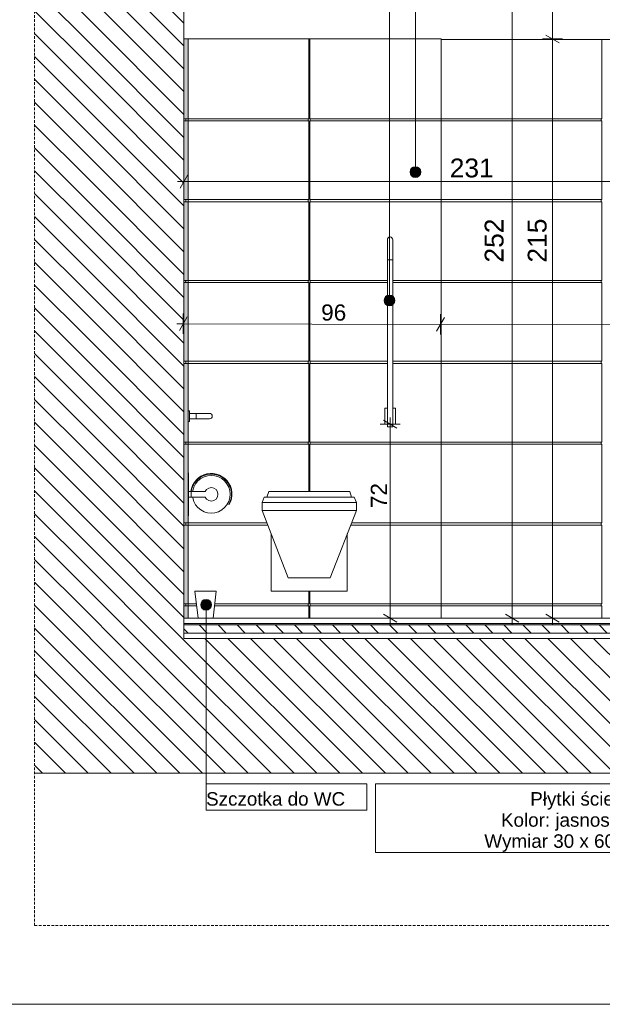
# Model space of a CAD drawing. Extents: x 180 to 5640, y 54 to 2910.
# Tile 3 of 8: x 2435 to 3516, y 60 to 1887. Entities that reach past the tile are written whole.
import ezdxf
from ezdxf.xclip import XClip

# ---------------------------------------------------------------- set-up
doc = ezdxf.new("R2010")
doc.units = 0
doc.header["$MEASUREMENT"] = 0
doc.header["$XCLIPFRAME"] = 0
doc.linetypes.add('Przerywana długa', pattern=[78, 50, -28])
for name, color, linetype in [('300-W Płytki wnętrza', 7, 'Continuous'), ('320-W Umeblowanie', 7, 'Continuous'), ('331-W Wyposażenie stałe - łazienka', 7, 'Continuous'), ('332-W Wyposażenie dodatkowe - łazienka', 7, 'Continuous'), ('399-W Wymiary i opisy', 7, 'Continuous'), ('420-K Ściany', 7, 'Continuous'), ('460-K Stropy', 7, 'Continuous'), ('460-K Stropy - wymieniane warstwy', 7, 'Continuous'), ('810-G Ogólne', 7, 'Continuous'), ('820-G Rysunki Obrazki', 7, 'Continuous'), ('840-G Znaczniki ogólne', 7, 'Continuous')]:
    doc.layers.add(name, color=color, linetype=linetype)
doc.styles.add('STYL_AUTOMATYCZNY_2', font='arial.ttf')
doc.styles.add('STYL_AUTOMATYCZNY_3', font='arial.ttf')
pattern_1 = [(135, (26584.855, 776.434), (21.213203, 21.213203), [])]
pattern_2 = [(45, (26584.86, 776.43), (-88.38835, 88.38835), []), (45, (26567.18, 794.11), (-88.38835, 88.38835), []), (45, (26549.5, 811.79), (-88.38835, 88.38835), [])]

# ---------------------------------------------------------------- blocks, each defined once
blk = doc.blocks.new('*X2')
at = {"layer": '460-K Stropy - wymieniane warstwy', "linetype": 'Continuous', "lineweight": 0}
blk.add_hatch(color=94, dxfattribs=at).paths.add_polyline_path([(2739.9, 766.4), (2739.9, 763.9), (4514.9, 763.9), (4514.9, 766.4)])
blk = doc.blocks.new('Rysunek_1_1', base_point=(26584.9, 776.4))
at = {"layer": '300-W Płytki wnętrza', "linetype": 'Continuous', "lineweight": 0, "true_color": 0xbedebe}
for points in [[(2739.9, 1851.4), (2739.9, 1703.4), (2747.4, 1703.4), (2747.4, 1851.4)], [(2739.9, 1699.4), (2739.9, 1553.4), (2747.4, 1553.4), (2747.4, 1699.4)], [(2739.9, 1549.4), (2739.9, 1403.4), (2747.4, 1403.4), (2747.4, 1549.4)], [(2739.9, 1399.4), (2739.9, 1253.4), (2747.4, 1253.4), (2747.4, 1399.4)], [(2739.9, 1249.4), (2739.9, 1103.4), (2747.4, 1103.4), (2747.4, 1249.4)], [(2739.9, 1099.4), (2739.9, 953.4), (2747.4, 953.4), (2747.4, 1099.4)], [(2739.9, 949.4), (2739.9, 803.4), (2747.4, 803.4), (2747.4, 949.4)], [(2739.9, 799.4), (2739.9, 776.4), (2747.4, 776.4), (2747.4, 799.4)]]:
    blk.add_hatch(color=9, dxfattribs=at).paths.add_polyline_path(points)
at = {"layer": '300-W Płytki wnętrza', "linetype": 'Continuous', "lineweight": 0}
h = blk.add_hatch(dxfattribs=at)
h.set_pattern_fill('Aluminium_0001', color=94, style=0, pattern_type=2)
h.set_pattern_definition(pattern_2)
h.paths.add_polyline_path([(2739.9, 1703.4), (2739.9, 1699.4), (2743.6, 1699.4), (2743.6, 1703.4)])
h = blk.add_hatch(dxfattribs=at)
h.set_pattern_fill('Aluminium_0001', color=94, style=0, pattern_type=2)
h.set_pattern_definition(pattern_2)
h.paths.add_polyline_path([(2739.9, 1553.4), (2739.9, 1549.4), (2743.6, 1549.4), (2743.6, 1553.4)])
h = blk.add_hatch(dxfattribs=at)
h.set_pattern_fill('Aluminium_0001', color=94, style=0, pattern_type=2)
h.set_pattern_definition(pattern_2)
h.paths.add_polyline_path([(2739.9, 1403.4), (2739.9, 1399.4), (2743.6, 1399.4), (2743.6, 1403.4)])
h = blk.add_hatch(dxfattribs=at)
h.set_pattern_fill('Aluminium_0001', color=94, style=0, pattern_type=2)
h.set_pattern_definition(pattern_2)
h.paths.add_polyline_path([(2739.9, 1253.4), (2739.9, 1249.4), (2743.6, 1249.4), (2743.6, 1253.4)])
h = blk.add_hatch(dxfattribs=at)
h.set_pattern_fill('Aluminium_0001', color=94, style=0, pattern_type=2)
h.set_pattern_definition(pattern_2)
h.paths.add_polyline_path([(2739.9, 1103.4), (2739.9, 1099.4), (2743.6, 1099.4), (2743.6, 1103.4)])
h = blk.add_hatch(dxfattribs=at)
h.set_pattern_fill('Aluminium_0001', color=94, style=0, pattern_type=2)
h.set_pattern_definition(pattern_2)
h.paths.add_polyline_path([(2739.9, 953.4), (2739.9, 949.4), (2743.6, 949.4), (2743.6, 953.4)])
h = blk.add_hatch(dxfattribs=at)
h.set_pattern_fill('Aluminium_0001', color=94, style=0, pattern_type=2)
h.set_pattern_definition(pattern_2)
h.paths.add_polyline_path([(2739.9, 803.4), (2739.9, 799.4), (2743.6, 799.4), (2743.6, 803.4)])
at = {"layer": '420-K Ściany', "linetype": 'Continuous', "lineweight": 13}
h = blk.add_hatch(dxfattribs=at)
h.set_pattern_fill('Ściany_istniejące_0001', color=8, style=0, pattern_type=2)
h.set_pattern_definition(pattern_1)
h.paths.add_polyline_path([(2564.9, 2036.4), (2462.4, 2036.4), (2462.4, 738.9), (2564.9, 738.9)])
h = blk.add_hatch(dxfattribs=at)
h.set_pattern_fill('Ściany_istniejące_0001', color=8, style=0, pattern_type=2)
h.set_pattern_definition(pattern_1)
h.paths.add_polyline_path([(2564.9, 2036.4), (2564.9, 738.9), (2739.9, 738.9), (2739.9, 2036.4)])
at = {"layer": '460-K Stropy', "linetype": 'Continuous', "lineweight": 13}
h = blk.add_hatch(dxfattribs=at)
h.set_pattern_fill('Ściany_istniejące_0001', color=8, style=0, pattern_type=2)
h.set_pattern_definition(pattern_1)
h.paths.add_polyline_path([(4577.4, 738.9), (2462.4, 738.9), (2462.4, 488.7), (4577.4, 488.7)])
at = {"layer": '460-K Stropy - wymieniane warstwy', "linetype": 'Continuous', "lineweight": 0}
h = blk.add_hatch(dxfattribs=at)
h.set_pattern_fill('Beton_wylewka_0001', color=94, style=0, pattern_type=2)
h.set_pattern_definition([(135, (26584.855, 776.434), (35.35534, 35.35534), [37.5, -12.5]), (135, (26549.5, 776.434), (35.35534, 35.35534), [37.5, -12.5])])
h.paths.add_polyline_path([(2739.9, 748.9), (4514.9, 748.9), (4514.9, 763.9), (2739.9, 763.9)])
at = {"layer": '820-G Rysunki Obrazki', "linetype": 'Continuous', "lineweight": 13}
for points in [[(3159.4, 1604.4), (3160.2, 1600.6), (3162.3, 1597.3), (3165.6, 1595.2), (3169.4, 1594.4), (3173.2, 1595.2), (3176.5, 1597.3), (3178.6, 1600.6), (3179.4, 1604.4), (3178.6, 1608.2), (3176.5, 1611.5), (3173.2, 1613.6), (3169.4, 1614.4), (3165.6, 1613.6), (3162.3, 1611.5), (3160.2, 1608.2)], [(3111.2, 1366.1), (3112, 1362.3), (3114.2, 1359), (3117.4, 1356.9), (3121.2, 1356.1), (3125.1, 1356.9), (3128.3, 1359), (3130.5, 1362.3), (3131.2, 1366.1), (3130.5, 1369.9), (3128.3, 1373.2), (3125.1, 1375.3), (3121.2, 1376.1), (3117.4, 1375.3), (3114.2, 1373.2), (3112, 1369.9)], [(2770.9, 801.4), (2771.7, 797.6), (2773.8, 794.4), (2777.1, 792.2), (2780.9, 791.4), (2784.7, 792.2), (2788, 794.4), (2790.2, 797.6), (2790.9, 801.4), (2790.2, 805.3), (2788, 808.5), (2784.7, 810.7), (2780.9, 811.4), (2777.1, 810.7), (2773.8, 808.5), (2771.7, 805.3)]]:
    blk.add_hatch(color=154, dxfattribs=at).paths.add_polyline_path(points)
at = {"layer": '300-W Płytki wnętrza', "color": 94, "linetype": 'Continuous', "lineweight": 0, "ltscale": 0.5}
for p, q in [((2747.4, 1851.4), (2739.9, 1851.4)), ((2747.4, 1851.4), (2971.4, 1851.4)), ((2747.4, 1851.4), (2747.4, 1703.4)), ((2973.4, 1851.4), (2971.4, 1851.4)), ((2971.4, 1851.4), (2971.4, 1703.4)), ((2973.4, 1851.4), (3217.4, 1851.4)), ((2973.4, 1703.4), (2973.4, 1851.4)), ((3217.4, 1851.4), (3217.4, 1703.4)), ((3515.4, 1703.4), (3515.4, 1850.2)), ((2743.6, 1703.4), (2739.9, 1703.4)), ((2743.6, 1699.4), (2739.9, 1699.4)), ((2743.6, 1703.4), (2743.6, 1699.4)), ((2747.4, 1703.4), (2743.6, 1703.4)), ((2747.4, 1699.4), (2743.6, 1699.4)), ((2971.4, 1703.4), (2747.4, 1703.4)), ((2747.4, 1703.4), (2747.4, 1699.4)), ((2747.4, 1699.4), (2971.4, 1699.4)), ((2747.4, 1699.4), (2747.4, 1553.4)), ((2970.4, 1701.4), (2970.4, 1703.4)), ((2970.4, 1699.4), (2970.4, 1701.4)), ((2971.4, 1699.4), (2971.4, 1553.4)), ((3217.4, 1703.4), (2973.4, 1703.4)), ((2973.4, 1699.4), (3217.4, 1699.4)), ((2973.4, 1553.4), (2973.4, 1699.4)), ((2974.4, 1701.4), (2974.4, 1703.4)), ((2974.4, 1699.4), (2974.4, 1701.4)), ((3217.4, 1703.4), (3217.4, 1699.4)), ((3217.4, 1703.4), (3515.4, 1703.4)), ((3217.4, 1699.4), (3217.4, 1553.4)), ((3515.4, 1699.4), (3217.4, 1699.4)), ((3514.4, 1701.4), (3514.4, 1703.4)), ((3514.4, 1699.4), (3514.4, 1701.4)), ((3515.4, 1553.4), (3515.4, 1699.4)), ((2743.6, 1553.4), (2739.9, 1553.4)), ((2743.6, 1553.4), (2743.6, 1549.4)), ((2747.4, 1553.4), (2743.6, 1553.4)), ((2971.4, 1553.4), (2747.4, 1553.4)), ((2747.4, 1553.4), (2747.4, 1549.4)), ((2970.4, 1551.4), (2970.4, 1553.4)), ((3217.4, 1553.4), (2973.4, 1553.4)), ((2974.4, 1551.4), (2974.4, 1553.4)), ((3217.4, 1553.4), (3217.4, 1549.4)), ((3217.4, 1553.4), (3515.4, 1553.4)), ((3514.4, 1551.4), (3514.4, 1553.4)), ((2743.6, 1549.4), (2739.9, 1549.4)), ((2747.4, 1549.4), (2743.6, 1549.4)), ((2747.4, 1549.4), (2971.4, 1549.4)), ((2747.4, 1549.4), (2747.4, 1403.4)), ((2970.4, 1549.4), (2970.4, 1551.4)), ((2971.4, 1549.4), (2971.4, 1403.4)), ((2973.4, 1549.4), (3217.4, 1549.4)), ((2973.4, 1403.4), (2973.4, 1549.4)), ((2974.4, 1549.4), (2974.4, 1551.4)), ((3217.4, 1549.4), (3217.4, 1403.4)), ((3515.4, 1549.4), (3217.4, 1549.4)), ((3514.4, 1549.4), (3514.4, 1551.4)), ((3515.4, 1403.4), (3515.4, 1549.4)), ((2743.6, 1403.4), (2739.9, 1403.4)), ((2743.6, 1399.4), (2739.9, 1399.4)), ((2743.6, 1403.4), (2743.6, 1399.4)), ((2747.4, 1403.4), (2743.6, 1403.4)), ((2747.4, 1399.4), (2743.6, 1399.4)), ((2971.4, 1403.4), (2747.4, 1403.4)), ((2747.4, 1403.4), (2747.4, 1399.4)), ((2747.4, 1399.4), (2971.4, 1399.4)), ((2747.4, 1399.4), (2747.4, 1253.4)), ((2970.4, 1401.4), (2970.4, 1403.4)), ((2970.4, 1399.4), (2970.4, 1401.4)), ((2971.4, 1399.4), (2971.4, 1253.4)), ((3117.4, 1403.4), (2973.4, 1403.4)), ((2973.4, 1399.4), (3117.4, 1399.4)), ((2973.4, 1253.4), (2973.4, 1399.4)), ((2974.4, 1401.4), (2974.4, 1403.4)), ((2974.4, 1399.4), (2974.4, 1401.4)), ((3217.4, 1403.4), (3127.4, 1403.4)), ((3127.4, 1399.4), (3217.4, 1399.4)), ((3217.4, 1403.4), (3217.4, 1399.4)), ((3217.4, 1403.4), (3515.4, 1403.4)), ((3217.4, 1399.4), (3217.4, 1253.4)), ((3515.4, 1399.4), (3217.4, 1399.4)), ((3514.4, 1401.4), (3514.4, 1403.4)), ((3514.4, 1399.4), (3514.4, 1401.4)), ((3515.4, 1253.4), (3515.4, 1399.4)), ((2743.6, 1253.4), (2739.9, 1253.4)), ((2743.6, 1249.4), (2739.9, 1249.4)), ((2743.6, 1253.4), (2743.6, 1249.4)), ((2747.4, 1253.4), (2743.6, 1253.4)), ((2747.4, 1249.4), (2743.6, 1249.4)), ((2971.4, 1253.4), (2747.4, 1253.4)), ((2747.4, 1253.4), (2747.4, 1249.4)), ((2747.4, 1249.4), (2971.4, 1249.4)), ((2747.4, 1249.4), (2747.4, 1103.4)), ((2970.4, 1251.4), (2970.4, 1253.4)), ((2970.4, 1249.4), (2970.4, 1251.4)), ((2971.4, 1249.4), (2971.4, 1103.4)), ((3117.4, 1253.4), (2973.4, 1253.4)), ((2973.4, 1249.4), (3117.4, 1249.4)), ((2973.4, 1103.4), (2973.4, 1249.4)), ((2974.4, 1251.4), (2974.4, 1253.4)), ((2974.4, 1249.4), (2974.4, 1251.4)), ((3217.4, 1253.4), (3127.4, 1253.4)), ((3127.4, 1249.4), (3217.4, 1249.4)), ((3217.4, 1253.4), (3217.4, 1249.4)), ((3217.4, 1253.4), (3515.4, 1253.4)), ((3217.4, 1249.4), (3217.4, 1103.4)), ((3515.4, 1249.4), (3217.4, 1249.4)), ((3514.4, 1251.4), (3514.4, 1253.4)), ((3514.4, 1249.4), (3514.4, 1251.4)), ((3515.4, 1103.4), (3515.4, 1249.4)), ((2743.6, 1103.4), (2739.9, 1103.4)), ((2743.6, 1099.4), (2739.9, 1099.4)), ((2743.6, 1103.4), (2743.6, 1099.4)), ((2747.4, 1103.4), (2743.6, 1103.4)), ((2747.4, 1099.4), (2743.6, 1099.4)), ((2971.4, 1103.4), (2747.4, 1103.4)), ((2747.4, 1103.4), (2747.4, 1099.4)), ((2747.4, 1099.4), (2971.4, 1099.4)), ((2747.4, 1099.4), (2747.4, 953.4)), ((2970.4, 1101.4), (2970.4, 1103.4)), ((2970.4, 1099.4), (2970.4, 1101.4)), ((2971.4, 1099.4), (2971.4, 1011.4)), ((3217.4, 1103.4), (2973.4, 1103.4)), ((2973.4, 1099.4), (3217.4, 1099.4)), ((2973.4, 1011.4), (2973.4, 1099.4)), ((2974.4, 1101.4), (2974.4, 1103.4)), ((2974.4, 1099.4), (2974.4, 1101.4)), ((3217.4, 1103.4), (3217.4, 1099.4)), ((3217.4, 1103.4), (3515.4, 1103.4)), ((3217.4, 1099.4), (3217.4, 953.4)), ((3515.4, 1099.4), (3217.4, 1099.4)), ((3514.4, 1101.4), (3514.4, 1103.4)), ((3514.4, 1099.4), (3514.4, 1101.4)), ((3515.4, 953.4), (3515.4, 1099.4)), ((2743.6, 953.4), (2739.9, 953.4)), ((2743.6, 953.4), (2743.6, 949.4)), ((2747.4, 953.4), (2743.6, 953.4)), ((2893.9, 953.4), (2747.4, 953.4)), ((2747.4, 953.4), (2747.4, 949.4)), ((3217.4, 953.4), (3050.8, 953.4)), ((3217.4, 953.4), (3217.4, 949.4)), ((3217.4, 953.4), (3515.4, 953.4)), ((3514.4, 951.4), (3514.4, 953.4)), ((3514.4, 949.4), (3514.4, 951.4)), ((2743.6, 949.4), (2739.9, 949.4)), ((2747.4, 949.4), (2743.6, 949.4)), ((2747.4, 949.4), (2895.4, 949.4)), ((2747.4, 949.4), (2747.4, 803.4)), ((3049.3, 949.4), (3217.4, 949.4)), ((3217.4, 949.4), (3217.4, 803.4)), ((3515.4, 949.4), (3217.4, 949.4)), ((3515.4, 803.4), (3515.4, 949.4)), ((2971.4, 826.4), (2971.4, 803.4)), ((2973.4, 803.4), (2973.4, 826.4)), ((2743.6, 803.4), (2739.9, 803.4)), ((2743.6, 799.4), (2739.9, 799.4)), ((2743.6, 803.4), (2743.6, 799.4)), ((2747.4, 803.4), (2743.6, 803.4)), ((2747.4, 799.4), (2743.6, 799.4)), ((2747.4, 803.4), (2747.4, 799.4)), ((2762.6, 803.4), (2747.4, 803.4)), ((2747.4, 799.4), (2763.1, 799.4)), ((2747.4, 799.4), (2747.4, 776.4)), ((2796.6, 799.4), (2971.4, 799.4)), ((2971.4, 803.4), (2797.1, 803.4)), ((2970.4, 801.4), (2970.4, 803.4)), ((2970.4, 799.4), (2970.4, 801.4)), ((2971.4, 799.4), (2971.4, 776.4)), ((3217.4, 803.4), (2973.4, 803.4)), ((2973.4, 799.4), (3217.4, 799.4)), ((2973.4, 776.4), (2973.4, 799.4)), ((2974.4, 801.4), (2974.4, 803.4)), ((2974.4, 799.4), (2974.4, 801.4)), ((3217.4, 803.4), (3217.4, 799.4)), ((3217.4, 803.4), (3515.4, 803.4)), ((3217.4, 799.4), (3217.4, 776.4)), ((3515.4, 799.4), (3217.4, 799.4)), ((3514.4, 801.4), (3514.4, 803.4)), ((3514.4, 799.4), (3514.4, 801.4)), ((3515.4, 776.4), (3515.4, 799.4)), ((2747.4, 776.4), (2739.9, 776.4))]:
    blk.add_line(p, q, dxfattribs=at)
at = {"layer": '320-W Umeblowanie', "color": 94, "linetype": 'Continuous', "lineweight": 0, "ltscale": 0.5}
blk.add_line((3217.4, 1850.2), (4407.4, 1850.2), dxfattribs=at)
at = {"layer": '331-W Wyposażenie stałe - łazienka', "color": 150, "linetype": 'Continuous', "lineweight": 5, "ltscale": 0.5}
for p, q in [((3117.4, 1478.9), (3117.7, 1480.8)), ((3117.7, 1480.8), (3118.8, 1482.5)), ((3118.8, 1482.5), (3120.4, 1483.6)), ((3120.4, 1483.6), (3122.4, 1483.9)), ((3122.4, 1483.9), (3124.3, 1483.6)), ((3124.3, 1483.6), (3125.9, 1482.5)), ((3125.9, 1482.5), (3127, 1480.8)), ((3127, 1480.8), (3127.4, 1478.9)), ((3117.4, 1478.9), (3117.4, 1476.1)), ((3117.4, 1476.1), (3117.4, 1468)), ((3117.4, 1468), (3117.4, 1455.8)), ((3127.4, 1478.9), (3127.4, 1476.1)), ((3127.4, 1476.1), (3127.4, 1468)), ((3127.4, 1468), (3127.4, 1455.8)), ((3117.4, 1455.8), (3117.4, 1441.4)), ((3127.4, 1455.8), (3127.4, 1441.4)), ((3117.7, 1441.4), (3117.4, 1441.4)), ((3117.4, 1131.4), (3117.4, 1441.4)), ((3118.8, 1441.4), (3117.7, 1441.4)), ((3120.4, 1441.4), (3118.8, 1441.4)), ((3122.4, 1441.4), (3120.4, 1441.4)), ((3124.3, 1441.4), (3122.4, 1441.4)), ((3125.9, 1441.4), (3124.3, 1441.4)), ((3127, 1441.4), (3125.9, 1441.4)), ((3127.4, 1441.4), (3127, 1441.4)), ((3127.4, 1131.4), (3127.4, 1441.4)), ((2749.9, 1161.4), (2747.4, 1161.4)), ((2749.9, 1161.4), (2749.9, 1161.1)), ((2749.9, 1161.1), (2749.9, 1160.1)), ((2749.9, 1160.1), (2749.9, 1158.5)), ((2749.9, 1158.5), (2749.9, 1156.4)), ((2749.9, 1156.4), (2749.9, 1154)), ((2762.4, 1156.4), (2749.9, 1156.4)), ((2749.9, 1154), (2749.9, 1151.4)), ((2749.9, 1151.4), (2749.9, 1148.8)), ((2762.4, 1156.4), (2771.9, 1156.4)), ((2762.4, 1156.1), (2762.4, 1156.4)), ((2762.4, 1155), (2762.4, 1156.1)), ((2762.4, 1153.3), (2762.4, 1155)), ((2762.4, 1151.4), (2762.4, 1153.3)), ((2762.4, 1149.5), (2762.4, 1151.4)), ((2771.9, 1156.4), (2780, 1156.4)), ((2780, 1156.4), (2785.5, 1156.4)), ((2785.5, 1156.4), (2787.4, 1156.4)), ((2789.3, 1156.1), (2787.4, 1156.4)), ((2790.9, 1155), (2789.3, 1156.1)), ((2792, 1153.3), (2790.9, 1155)), ((2792.4, 1151.4), (2792, 1153.3)), ((2792, 1149.5), (2792.4, 1151.4)), ((3112.4, 1166.4), (3112.4, 1165.3)), ((3117.4, 1166.4), (3112.4, 1166.4)), ((3112.4, 1165.3), (3112.4, 1162)), ((3112.4, 1162), (3112.4, 1157.2)), ((3112.4, 1157.2), (3112.4, 1151.4)), ((3112.4, 1151.4), (3112.4, 1145.7)), ((3132.4, 1166.4), (3127.4, 1166.4)), ((3132.4, 1166.4), (3132.4, 1165.3)), ((3132.4, 1165.3), (3132.4, 1162)), ((3132.4, 1162), (3132.4, 1157.2)), ((3132.4, 1157.2), (3132.4, 1151.4)), ((3132.4, 1151.4), (3132.4, 1145.7)), ((2749.9, 1141.4), (2747.4, 1141.4)), ((2749.9, 1148.8), (2749.9, 1146.4)), ((2749.9, 1146.4), (2749.9, 1144.4)), ((2762.4, 1146.4), (2749.9, 1146.4)), ((2749.9, 1144.4), (2749.9, 1142.8)), ((2749.9, 1142.8), (2749.9, 1141.8)), ((2749.9, 1141.8), (2749.9, 1141.4)), ((2762.4, 1147.9), (2762.4, 1149.5)), ((2762.4, 1146.8), (2762.4, 1147.9)), ((2762.4, 1146.4), (2762.4, 1146.8)), ((2762.4, 1146.4), (2771.9, 1146.4)), ((2771.9, 1146.4), (2780, 1146.4)), ((2780, 1146.4), (2785.5, 1146.4)), ((2785.5, 1146.4), (2787.4, 1146.4)), ((2787.4, 1146.4), (2789.3, 1146.8)), ((2789.3, 1146.8), (2790.9, 1147.9)), ((2790.9, 1147.9), (2792, 1149.5)), ((3112.4, 1145.7), (3112.4, 1140.8)), ((3112.4, 1140.8), (3112.4, 1137.6)), ((3112.4, 1137.6), (3112.4, 1136.4)), ((3117.4, 1136.4), (3112.4, 1136.4)), ((3132.4, 1136.4), (3127.4, 1136.4)), ((3132.4, 1145.7), (3132.4, 1140.8)), ((3132.4, 1140.8), (3132.4, 1137.6)), ((3132.4, 1137.6), (3132.4, 1136.4)), ((3117.7, 1131.4), (3117.4, 1131.4)), ((3118.8, 1131.4), (3117.7, 1131.4)), ((3120.4, 1131.4), (3118.8, 1131.4)), ((3122.4, 1131.4), (3120.4, 1131.4)), ((3124.3, 1131.4), (3122.4, 1131.4)), ((3125.9, 1131.4), (3124.3, 1131.4)), ((3127, 1131.4), (3125.9, 1131.4)), ((3127.4, 1131.4), (3127, 1131.4)), ((2747.4, 1046.4), (2748.4, 1046.4)), ((2748.4, 1046.4), (2748.4, 1011.4)), ((2771.4, 1039.9), (2776.8, 1042.4)), ((2779, 1042.1), (2773.4, 1039.8)), ((2776.8, 1042.4), (2782.5, 1044.1)), ((2784.8, 1043.5), (2779, 1042.1)), ((2782.5, 1044.1), (2788.3, 1044.9)), ((2790.8, 1043.9), (2784.8, 1043.5)), ((2788.3, 1044.9), (2794.2, 1044.8)), ((2796.8, 1043.4), (2790.8, 1043.9)), ((2794.2, 1044.8), (2800, 1043.7)), ((2802.6, 1041.9), (2796.8, 1043.4)), ((2800, 1043.7), (2805.6, 1041.8)), ((2808.1, 1039.5), (2802.6, 1041.9)), ((2805.6, 1041.8), (2810.9, 1039.1)), ((2755.6, 1022.7), (2758.6, 1027.9)), ((2759.9, 1028.1), (2756.8, 1022.9)), ((2758.2, 1019.8), (2761.4, 1025.9)), ((2758.6, 1027.9), (2762.2, 1032.5)), ((2763.8, 1032.7), (2759.9, 1028.1)), ((2761.4, 1025.9), (2765.8, 1031.2)), ((2762.2, 1032.5), (2766.5, 1036.6)), ((2768.3, 1036.6), (2763.8, 1032.7)), ((2765.8, 1031.2), (2771.1, 1035.5)), ((2766.5, 1036.6), (2771.4, 1039.9)), ((2773.4, 1039.8), (2768.3, 1036.6)), ((2771.1, 1035.5), (2777.1, 1038.8)), ((2777.1, 1038.8), (2783.7, 1040.8)), ((2783.7, 1040.8), (2790.5, 1041.4)), ((2790.5, 1041.4), (2797.3, 1040.8)), ((2797.3, 1040.8), (2803.9, 1038.8)), ((2803.9, 1038.8), (2810, 1035.5)), ((2813.2, 1036.3), (2808.1, 1039.5)), ((2810, 1035.5), (2815.3, 1031.2)), ((2810.9, 1039.1), (2815.6, 1035.6)), ((2817.7, 1032.3), (2813.2, 1036.3)), ((2815.3, 1031.2), (2819.6, 1025.9)), ((2815.6, 1035.6), (2819.8, 1031.4)), ((2821.5, 1027.6), (2817.7, 1032.3)), ((2819.6, 1025.9), (2822.9, 1019.8)), ((2819.8, 1031.4), (2823.3, 1026.6)), ((2824.5, 1022.4), (2821.5, 1027.6)), ((2823.3, 1026.6), (2826, 1021.4)), ((2748.4, 1011.4), (2748.4, 1001.4)), ((2748.4, 1011.4), (2752.3, 1011.4)), ((2752.3, 1011.4), (2753.6, 1017.2)), ((2754.6, 1017.3), (2753.4, 1011.4)), ((2753.4, 1011.4), (2753.4, 1001.4)), ((2753.4, 1011.4), (2779.1, 1011.4)), ((2753.6, 1017.2), (2755.6, 1022.7)), ((2756.8, 1022.9), (2754.6, 1017.3)), ((2756, 1011.4), (2756.2, 1013.3)), ((2756.2, 1013.3), (2758.2, 1019.8)), ((2779.1, 1011.4), (2781.8, 1015.4)), ((2781.8, 1015.4), (2785.9, 1018)), ((2785.9, 1018), (2790.7, 1018.9)), ((2790.7, 1018.9), (2795.4, 1017.9)), ((2795.4, 1017.9), (2799.4, 1015.2)), ((2799.4, 1015.2), (2802.1, 1011.2)), ((2802.1, 1011.2), (2803, 1006.4)), ((2803, 1006.4), (2802.1, 1001.7)), ((2822.9, 1019.8), (2824.8, 1013.3)), ((2826.6, 1016.8), (2824.5, 1022.4)), ((2824.8, 1013.3), (2825.5, 1006.4)), ((2825.5, 1006.4), (2824.8, 999.6)), ((2826, 1021.4), (2827.9, 1015.8)), ((2827.8, 1010.9), (2826.6, 1016.8)), ((2828, 1004.9), (2827.8, 1010.9)), ((2827.9, 1015.8), (2828.9, 1009.9)), ((2828.9, 1009.9), (2828.9, 1004)), ((2893.7, 1001.4), (2897.2, 1011.4)), ((2899.1, 1011.4), (2897.2, 1011.4)), ((2903.5, 1011.4), (2899.1, 1011.4)), ((2910.3, 1011.4), (2903.5, 1011.4)), ((2921.1, 1011.4), (2910.3, 1011.4)), ((2935.9, 1011.4), (2921.1, 1011.4)), ((2953.4, 1011.4), (2935.9, 1011.4)), ((2972.4, 1011.4), (2953.4, 1011.4)), ((2991.3, 1011.4), (2972.4, 1011.4)), ((3008.8, 1011.4), (2991.3, 1011.4)), ((3023.6, 1011.4), (3008.8, 1011.4)), ((3034.4, 1011.4), (3023.6, 1011.4)), ((3041.2, 1011.4), (3034.4, 1011.4)), ((3045.6, 1011.4), (3041.2, 1011.4)), ((3047.5, 1011.4), (3045.6, 1011.4)), ((3051, 1001.4), (3047.5, 1011.4)), ((2748.4, 1001.4), (2748.4, 966.4)), ((2753.4, 1001.4), (2748.4, 1001.4)), ((2779.1, 1001.4), (2753.4, 1001.4)), ((2756.2, 999.6), (2756, 1001.4)), ((2758.2, 993), (2756.2, 999.6)), ((2761.4, 987), (2758.2, 993)), ((2765.8, 981.7), (2761.4, 987)), ((2781.8, 997.5), (2779.1, 1001.4)), ((2785.9, 994.8), (2781.8, 997.5)), ((2790.7, 993.9), (2785.9, 994.8)), ((2795.4, 994.9), (2790.7, 993.9)), ((2799.4, 997.6), (2795.4, 994.9)), ((2802.1, 1001.7), (2799.4, 997.6)), ((2819.6, 987), (2815.3, 981.7)), ((2822.9, 993), (2819.6, 987)), ((2824.8, 999.6), (2822.9, 993)), ((2823, 987.7), (2825.6, 993.1)), ((2823.9, 987.2), (2823, 987.7)), ((2826.4, 992.5), (2823.9, 987.2)), ((2825.6, 993.1), (2827.3, 998.9)), ((2828.1, 998.2), (2826.4, 992.5)), ((2827.3, 998.9), (2828, 1004.9)), ((2828.9, 1004), (2828.1, 998.2)), ((2884.9, 991.4), (2888.8, 1001.4)), ((2884.9, 976.4), (2884.9, 991.4)), ((2887.1, 991.4), (2884.9, 991.4)), ((2892.2, 991.4), (2887.1, 991.4)), ((2891, 1001.4), (2888.8, 1001.4)), ((2895.9, 1001.4), (2891, 1001.4)), ((2900, 991.4), (2892.2, 991.4)), ((2903.5, 1001.4), (2895.9, 1001.4)), ((2912.6, 991.4), (2900, 991.4)), ((2915.5, 1001.4), (2903.5, 1001.4)), ((2929.8, 991.4), (2912.6, 991.4)), ((2931.8, 1001.4), (2915.5, 1001.4)), ((2950.2, 991.4), (2929.8, 991.4)), ((2951.3, 1001.4), (2931.8, 1001.4)), ((2972.4, 991.4), (2950.2, 991.4)), ((2972.4, 1001.4), (2951.3, 1001.4)), ((2993.4, 1001.4), (2972.4, 1001.4)), ((2994.5, 991.4), (2972.4, 991.4)), ((3012.9, 1001.4), (2993.4, 1001.4)), ((3014.9, 991.4), (2994.5, 991.4)), ((3029.3, 1001.4), (3012.9, 1001.4)), ((3032.1, 991.4), (3014.9, 991.4)), ((3041.3, 1001.4), (3029.3, 1001.4)), ((3044.7, 991.4), (3032.1, 991.4)), ((3048.9, 1001.4), (3041.3, 1001.4)), ((3052.5, 991.4), (3044.7, 991.4)), ((3053.8, 1001.4), (3048.9, 1001.4)), ((3057.6, 991.4), (3052.5, 991.4)), ((3055.9, 1001.4), (3053.8, 1001.4)), ((3059.8, 991.4), (3055.9, 1001.4)), ((3059.8, 991.4), (3057.6, 991.4)), ((3059.8, 976.4), (3059.8, 991.4)), ((2771.1, 977.3), (2765.8, 981.7)), ((2777.1, 974.1), (2771.1, 977.3)), ((2783.7, 972.1), (2777.1, 974.1)), ((2790.5, 971.4), (2783.7, 972.1)), ((2797.3, 972.1), (2790.5, 971.4)), ((2803.9, 974.1), (2797.3, 972.1)), ((2810, 977.3), (2803.9, 974.1)), ((2815.3, 981.7), (2810, 977.3)), ((2887.1, 976.4), (2884.9, 976.4)), ((2933.4, 851.4), (2884.9, 976.4)), ((2892.2, 976.4), (2887.1, 976.4)), ((2900, 976.4), (2892.2, 976.4)), ((2912.6, 976.4), (2900, 976.4)), ((2929.8, 976.4), (2912.6, 976.4)), ((2950.2, 976.4), (2929.8, 976.4)), ((2972.4, 976.4), (2950.2, 976.4)), ((2994.5, 976.4), (2972.4, 976.4)), ((3014.9, 976.4), (2994.5, 976.4)), ((3011.3, 851.4), (3059.8, 976.4)), ((3032.1, 976.4), (3014.9, 976.4)), ((3044.7, 976.4), (3032.1, 976.4)), ((3052.5, 976.4), (3044.7, 976.4)), ((3057.6, 976.4), (3052.5, 976.4)), ((3059.8, 976.4), (3057.6, 976.4)), ((2748.4, 966.4), (2747.4, 966.4)), ((2901.8, 826.4), (2901.8, 932.9)), ((3042.9, 826.4), (3042.9, 932.9)), ((2934.9, 851.4), (2933.4, 851.4)), ((2938.2, 851.4), (2934.9, 851.4)), ((2943.4, 851.4), (2938.2, 851.4)), ((2948.5, 851.4), (2943.4, 851.4)), ((2955.3, 851.4), (2948.5, 851.4)), ((2963.5, 851.4), (2955.3, 851.4)), ((2972.4, 851.4), (2963.5, 851.4)), ((2981.2, 851.4), (2972.4, 851.4)), ((2989.4, 851.4), (2981.2, 851.4)), ((2996.2, 851.4), (2989.4, 851.4)), ((3001.3, 851.4), (2996.2, 851.4)), ((3006.5, 851.4), (3001.3, 851.4)), ((3009.8, 851.4), (3006.5, 851.4)), ((3011.3, 851.4), (3009.8, 851.4)), ((3042.9, 826.4), (2901.8, 826.4))]:
    blk.add_line(p, q, dxfattribs=at)
at = {"layer": '332-W Wyposażenie dodatkowe - łazienka', "color": 150, "linetype": 'Continuous', "lineweight": 13, "ltscale": 0.5}
for p, q in [((2759.9, 826.4), (2760.2, 826.4)), ((2759.9, 826.4), (2765.9, 776.4)), ((2760.2, 826.4), (2761.1, 826.4)), ((2761.1, 826.4), (2762.5, 826.4)), ((2762.5, 826.4), (2764.5, 826.4)), ((2764.5, 826.4), (2767, 826.4)), ((2767, 826.4), (2769.9, 826.4)), ((2769.9, 826.4), (2773, 826.4)), ((2773, 826.4), (2776.4, 826.4)), ((2776.4, 826.4), (2779.9, 826.4)), ((2779.9, 826.4), (2783.3, 826.4)), ((2783.3, 826.4), (2786.7, 826.4)), ((2786.7, 826.4), (2789.9, 826.4)), ((2789.9, 826.4), (2792.7, 826.4)), ((2792.7, 826.4), (2795.2, 826.4)), ((2799.9, 826.4), (2793.9, 776.4)), ((2795.2, 826.4), (2797.2, 826.4)), ((2797.2, 826.4), (2798.6, 826.4)), ((2798.6, 826.4), (2799.6, 826.4)), ((2799.6, 826.4), (2799.9, 826.4))]:
    blk.add_line(p, q, dxfattribs=at)
at = {"layer": '399-W Wymiary i opisy', "color": 154, "linetype": 'Continuous', "lineweight": 13, "ltscale": 0.5}
for p, q in [((3348.9, 776.4), (3348.9, 2036.4)), ((3423.9, 1851.4), (3423.9, 2036.4)), ((3442.7, 1851.4), (3405.2, 1851.4)), ((3411.4, 1858.7), (3436.4, 1844.2)), ((3423.9, 776.4), (3423.9, 1851.4)), ((2747.1, 1599.5), (2732.6, 1574.5)), ((2739.9, 1568.2), (2739.9, 1605.7)), ((2727.6, 1587), (2739.9, 1587)), ((2739.9, 1587), (3892.4, 1587)), ((2745.8, 1335.5), (2731.3, 1310.5)), ((2738.5, 1304.2), (2738.6, 1341.7)), ((3223.3, 1334.2), (3208.8, 1309.3)), ((3216, 1303), (3216.1, 1340.5)), ((2726.3, 1323), (2738.5, 1323)), ((2738.5, 1323), (3216, 1321.7)), ((3216, 1321.7), (4406, 1318.6)), ((3141.4, 1136.4), (3103.9, 1136.4)), ((3135.1, 1129.2), (3110.1, 1143.7)), ((3122.6, 1136.4), (3122.6, 1148.7)), ((3122.6, 776.4), (3122.6, 1136.4)), ((3141.4, 776.4), (3103.9, 776.4)), ((3110.1, 783.7), (3135.1, 769.2)), ((3122.6, 764.2), (3122.6, 776.4)), ((3367.7, 776.4), (3330.2, 776.4)), ((3336.4, 783.7), (3361.4, 769.2)), ((3348.9, 764.2), (3348.9, 776.4)), ((3442.7, 776.4), (3405.2, 776.4)), ((3411.4, 783.7), (3436.4, 769.2)), ((3423.9, 764.2), (3423.9, 776.4))]:
    blk.add_line(p, q, dxfattribs=at)
at = {"layer": '420-K Ściany', "color": 7, "linetype": 'Continuous', "lineweight": 13, "ltscale": 0.5}
for p, q in [((2739.9, 2036.4), (2739.9, 1851.4)), ((2739.9, 748.9), (2739.9, 738.9))]:
    blk.add_line(p, q, dxfattribs=at)
at = {"layer": '420-K Ściany', "color": 7, "linetype": 'Continuous', "lineweight": 13, "ltscale": 0.5, "flags": 128}
blk.add_lwpolyline([(2739.9, 1851.4), (2739.9, 1703.4), (2739.9, 1699.4), (2739.9, 1553.4), (2739.9, 1549.4), (2739.9, 1403.4), (2739.9, 1399.4), (2739.9, 1253.4), (2739.9, 1249.4), (2739.9, 1103.4), (2739.9, 1099.4), (2739.9, 953.4), (2739.9, 949.4), (2739.9, 803.4), (2739.9, 799.4), (2739.9, 776.4), (2739.9, 766.4), (2739.9, 763.9), (2739.9, 748.9)], dxfattribs=at)
at = {"layer": '460-K Stropy', "color": 7, "linetype": 'Continuous', "lineweight": 13, "ltscale": 0.5}
for p, q in [((4514.9, 738.9), (2739.9, 738.9)), ((4577.4, 488.7), (2462.4, 488.7))]:
    blk.add_line(p, q, dxfattribs=at)
at = {"layer": '460-K Stropy - wymieniane warstwy', "color": 94, "linetype": 'Continuous', "lineweight": 0, "ltscale": 0.5}
for p, q in [((4507.4, 776.4), (2747.4, 776.4)), ((4514.9, 766.4), (2739.9, 766.4)), ((4514.9, 763.9), (2739.9, 763.9)), ((4514.9, 748.9), (2739.9, 748.9))]:
    blk.add_line(p, q, dxfattribs=at)
at = {"layer": '820-G Rysunki Obrazki', "color": 154, "linetype": 'Continuous', "lineweight": 13, "ltscale": 0.5}
for p, q in [((3169.4, 1614.4), (3169.4, 2492.6)), ((3121.2, 1376.1), (3121.2, 2366.5)), ((2780.9, 791.4), (2780.9, 420.1)), ((3079, 469.4), (2780.9, 469.4)), ((2780.9, 469.4), (2780.9, 420.1)), ((3079, 420.1), (3079, 469.4)), ((3596.1, 469.4), (3095.6, 469.4)), ((3095.6, 469.4), (3095.6, 341.6)), ((2780.9, 420.1), (3079, 420.1)), ((2780.9, 420.1), (3079, 420.1)), ((3095.6, 341.6), (3596.1, 341.6)), ((3596.1, 341.6), (3095.6, 341.6))]:
    blk.add_line(p, q, dxfattribs=at)
for centre in [(3169.4, 1604.4), (3121.2, 1366.1), (2780.9, 801.4)]:
    blk.add_circle(centre, 10, dxfattribs=at)
at = {"color": 7, "linetype": 'Continuous', "lineweight": 13, "ltscale": 0.5}
blk.add_blockref('*X2', (0, 0), dxfattribs=at)
at = {"layer": '399-W Wymiary i opisy', "color": 154, "linetype": 'Continuous', "lineweight": 13, "insert": (3233.2, 1594), "char_height": 35, "width": 80.086, "attachment_point": 7, "style": 'STYL_AUTOMATYCZNY_2'}
blk.add_mtext('\\A1;{\\pql;\\fArial|b0|i0|c238|p0;\\W1.000000;231}', dxfattribs=at)
at = {"layer": '399-W Wymiary i opisy', "color": 154, "linetype": 'Continuous', "lineweight": 13, "attachment_point": 7, "style": 'STYL_AUTOMATYCZNY_2'}
for s, insert, char_height, width, rotation in [('\\A1;{\\pql;\\fArial|b0|i0|c238|p0;\\W1.000000;252}', (3333.5, 1436.5), 35, 80.086, 90), ('\\A1;{\\pql;\\fArial|b0|i0|c238|p0;\\W1.000000;215}', (3413.4, 1436.5), 35, 80.086, 90), ('\\A1;{\\pql;\\fArial|b0|i0|c238|p0;\\W1.000000;96}', (2994.4, 1328.4), 30, 45.764, 359.85), ('\\A1;{\\pql;\\fArial|b0|i0|c238|p0;\\W1.000000;72}', (3116.6, 980.7), 30, 45.764, 90)]:
    blk.add_mtext(s, dxfattribs=dict(at, insert=insert, char_height=char_height, width=width, rotation=rotation))
at = {"layer": '820-G Rysunki Obrazki', "color": 154, "linetype": 'Continuous', "lineweight": 13, "insert": (2780.9, 428.3), "char_height": 25, "attachment_point": 7, "style": 'STYL_AUTOMATYCZNY_3'}
blk.add_mtext('\\A1;{\\pql;\\fArial|b0|i0|c238|p0;\\W1.000000;Szczotka do WC}', dxfattribs=at)
at = {"layer": '820-G Rysunki Obrazki', "color": 154, "linetype": 'Continuous', "lineweight": 13, "insert": (3596.1, 342.9), "char_height": 25, "attachment_point": 9, "line_spacing_factor": 0.939087, "style": 'STYL_AUTOMATYCZNY_3'}
blk.add_mtext('\\A1;{\\pqr;\\fArial|b0|i0|c238|p0;\\W1.000000;Płytki ścienne\\P\\pqr;\\fArial|b0|i0|c238|p0;\\W1.000000;Kolor: jasnoszary\\P\\pqr;\\fArial|b0|i0|c238|p0;\\W1.000000;Wymiar 30 x 60 cm}', dxfattribs=at)

msp = doc.modelspace()

# ---------------------------------------------------------------- linework, layer by layer
at = {"layer": '810-G Ogólne', "color": 7, "linetype": 'Continuous', "lineweight": 13, "ltscale": 0.1}
msp.add_line((4640, 60), (180, 60), dxfattribs=at)
at = {"layer": '840-G Znaczniki ogólne', "color": 8, "linetype": 'Przerywana długa', "lineweight": 13, "ltscale": 0.1}
msp.add_lwpolyline([(2462.4, 2724.1), (4682.8, 2724.1), (4682.8, 206), (2462.4, 206)], close=True, dxfattribs=at)

# ---------------------------------------------------------------- block references
at = {"layer": '820-G Rysunki Obrazki', "color": 7, "linetype": 'Continuous', "lineweight": 13, "ltscale": 0.1}
ref = msp.add_blockref('Rysunek_1_1', (26584.9, 776.4), dxfattribs=at)
XClip(ref).set_block_clipping_path([(2462.3912428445, 261.6758448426), (4682.831552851, 2724.0588953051)])

doc.saveas('drawing.dxf')
